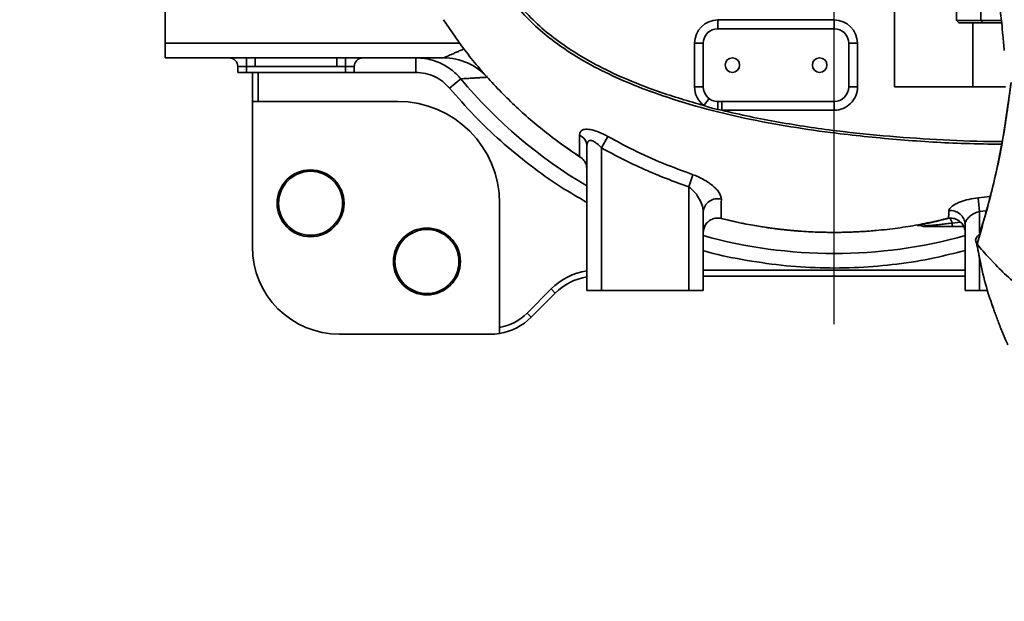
# Model space of a CAD drawing. Header units: millimetres. Extents: x -8713 to 3261, y -18743 to -8704.
# Tile 3 of 133: x -4505 to -4167, y -15244 to -15044. Entities that reach past the tile are written whole.
import ezdxf

# ---------------------------------------------------------------- set-up
doc = ezdxf.new("R2010")
doc.units = ezdxf.units.MM
doc.header["$LTSCALE"] = 10
doc.header["$PDSIZE"] = -1
doc.linetypes.add('CENTER', pattern=[50.8, 31.75, -6.35, 6.35, -6.35])
doc.linetypes.add('CENTER2', pattern=[1.125, 0.75, -0.125, 0.125, -0.125])
doc.layers.get('Defpoints').update_dxf_attribs({"true_color": 0x5e5e5e})
doc.layers.add('2细线层', color=4, linetype='Continuous', lineweight=13)
doc.layers.add('中心线层', color=1, linetype='CENTER')
doc.layers.add('细实线层', color=7, linetype='Continuous')
doc.dimstyles.new('ISO-25', dxfattribs={"dimscale": 20, "dimtxt": 4, "dimasz": 3.05, "dimexe": 3, "dimexo": 0.625, "dimtad": 1, "dimdec": 0, "dimtxsty": 'Standard', "dimcen": 2.5, "dimclrd": 1, "dimclre": 1, "dimclrt": 4, "dimadec": 1, "dimazin": 2, "dimtfac": 1, "dimtdec": 0, "dimtmove": 0, "dimatfit": 0, "dimfxl": 1, "dimarcsym": 0})

# ---------------------------------------------------------------- blocks, each defined once
blk = doc.blocks.new('*U86')
at = {"color": 0, "linetype": 'CENTER', "transparency": 16777216}
blk.add_line((0, -191.49), (0, -12.3), dxfattribs=at)
blk = doc.blocks.new('A$C478771F7')
at = {"layer": '细实线层', "linetype": 'Continuous', "lineweight": 35}
for p, q in [((-230, -95), (-230, -5.92)), ((20.69, -110), (20.69, -48.82)), ((42, -78), (42, -87.2)), ((50.37, -78), (50.37, -87.2)), ((-40, -87), (0, -87)), ((42, -87.2), (42.8, -88)), ((42, -87.2), (50, -87.2)), ((51.17, -88), (42.8, -88)), ((47.65, -88), (47.65, -110)), ((50, -87.2), (50.37, -87.2)), ((50.37, -87.2), (51.17, -88)), ((50.37, -87.2), (57.48, -87.2)), ((57.56, -88), (51.17, -88)), ((0, -90), (-40, -90)), ((-230, -95), (-230, -100)), ((-128.56, -95), (-230, -95)), ((-48, -110), (-48, -95)), ((-45, -95), (-48, -95)), ((-45, -95), (-45, -110)), ((-45, -95), (-45, -110)), ((5, -95), (5, -95)), ((5, -110), (5, -95)), ((5, -110), (5, -95)), ((8, -95), (5, -95)), ((8, -95), (8, -110)), ((-230, -100), (-134.24, -100)), ((-202, -103), (-202, -100)), ((-199, -100), (-199, -103)), ((-171, -103), (-171, -100)), ((-168, -103), (-168, -100)), ((-143.8, -100), (-143.8, -105)), ((-134.24, -100), (-134.24, -100)), ((-202, -103), (-205, -103)), ((-205, -105), (-205, -103)), ((-202, -103), (-202, -105)), ((-199, -103), (-202, -103)), ((-171, -103), (-199, -103)), ((-168, -103), (-171, -103)), ((-165, -103), (-168, -103)), ((-168, -105), (-168, -103)), ((-165, -103), (-165, -105)), ((-202, -105), (-205, -105)), ((-168, -105), (-202, -105)), ((-200, -105), (-200, -115)), ((-198, -115), (-198, -105)), ((-165, -105), (-168, -105)), ((-165, -105), (-143.8, -105)), ((-132.19, -110.42), (-128.36, -107.22)), ((-119.33, -106.67), (-117.32, -108.88)), ((-119.33, -106.67), (-119.33, -106.67)), ((-45, -110), (-48, -110)), ((5, -110), (5, -110)), ((8, -110), (5, -110)), ((20.69, -110), (47.65, -110)), ((47.65, -110), (58.87, -110)), ((60.86, -108.5), (58.25, -126.5)), ((-200, -115), (-198, -115)), ((-200, -115), (-200, -165)), ((-150, -115), (-198, -115)), ((-42.98, -114.02), (-44.76, -116.43)), ((-40, -115), (0, -115)), ((-38.67, -118), (-39.94, -117.77)), ((0, -118), (-38.67, -118)), ((-77.81, -127.03), (-80, -130.97)), ((-85, -180), (-85, -130.38)), ((-80, -130.97), (-80, -180)), ((-48.55, -140.17), (-50, -144.35)), ((-50, -180), (-50, -144.35)), ((49.5, -148.12), (53.6, -147.67)), ((50, -152.8), (49.5, -148.12)), ((-115, -192.7), (-115, -150)), ((-45, -152.92), (-45, -180)), ((-38.89, -155.2), (-38.81, -155.22)), ((38.56, -155.28), (38.88, -155.21)), ((52.24, -152.56), (50, -152.8)), ((50, -152.8), (50, -160.2)), ((40.56, -156.8), (43.3, -156.45)), ((45, -180), (45, -157.3)), ((48.7, -162.22), (48.73, -162.4)), ((50, -168.91), (50, -180)), ((53.48, -169), (53.38, -168.89)), ((53.48, -169), (54.97, -170.57)), ((-45, -173), (45, -173)), ((45, -175), (-45, -175)), ((-105.56, -187.73), (-97.27, -179.44)), ((-95.86, -180.86), (-104.14, -189.14)), ((-95.86, -180.86), (-97.27, -179.44)), ((-80, -180), (-85, -180)), ((-50, -180), (-80, -180)), ((-45, -180), (-50, -180)), ((50, -180), (45, -180)), ((52.76, -180), (50, -180)), ((-104.14, -189.14), (-105.56, -187.73)), ((-118.28, -195), (-170, -195))]:
    blk.add_line(p, q, dxfattribs=at)
at = {"layer": '细实线层', "linetype": 'Continuous', "lineweight": 35, "flags": 128}
for points in [[(-40, -90), (-40, -89.94), (-40, -89.77), (-40, -89.49), (-40, -89.12), (-40, -88.67), (-40, -88.15), (-40, -87.59), (-40, -87)], [(0, -90), (0, -89.94), (0, -89.77), (0, -89.49), (0, -89.12), (0, -88.67), (0, -88.15), (0, -87.59), (0, -87)], [(-38.67, -118), (-38.67, -117.41), (-38.67, -116.85), (-38.67, -116.33), (-38.67, -115.88), (-38.67, -115.51), (-38.67, -115.23), (-38.67, -115.06), (-38.67, -115)], [(0, -118), (0, -117.41), (0, -116.85), (0, -116.33), (0, -115.88), (0, -115.51), (0, -115.23), (0, -115.06), (0, -115)], [(-95.35, -128.55), (-91.02, -131.65), (-86.58, -134.62)], [(-38.86, -155.27), (-35.97, -155.96), (-30.99, -157.03)], [(31.28, -156.97), (31.63, -156.9), (38.85, -155.27)]]:
    blk.add_lwpolyline(points, dxfattribs=at)
at = {"layer": '细实线层', "linetype": 'Continuous', "lineweight": 35}
for centre, radius in [((-35, -102.5), 2.5), ((-5, -102.5), 2.5), ((-180, -150), 11.5), ((-180, -150), 11), ((-140, -170), 11.5), ((-140, -170), 11)]:
    blk.add_circle(centre, radius, dxfattribs=at)
for centre, radius, start, end in [((-40, -95), 8, 90, 179.9998), ((0, -95), 8, 0.0002, 90), ((-40, -95), 5, 90, 179.9998), ((0, -95), 5, 0.0002, 90), ((0, -95), 5, 0.0002, 90), ((-208, -103), 3, 0, 90), ((-162, -103), 3, 90, 180), ((-134.24, -120), 20, 41.7958, 89.9985), ((-134.24, -120), 20, 41.7908, 89.9997), ((-35, -102.5), 2.5, 90, 270), ((-5, -102.5), 2.5, 90, 270), ((0, 0), 167.26, 219.8725, 239.4558), ((-40, -110), 8, 179.9998, 233.4693), ((-40, -110), 5, 179.9998, 270), ((0, -110), 8, 270, 0.0002), ((0, -110), 5, 270, 0.0002), ((0, -110), 5, 270, 0.0002), ((-150, -150), 35, 0, 90), ((-74.44, -117.11), 34.5, 358.9099, 3.5066), ((-89.33, -130.51), 4.34, 1.6224, 65.0855), ((-40.13, -153.32), 4.89, 74.1393, 175.3508), ((40.08, -157.43), 4.92, 1.4747, 97.7752), ((37.83, -157.18), 2.75, 8.0243, 49.384), ((31.09, -156), 2, 248.5031, 270), ((44.18, -157.02), 3.63, 176.5205, 195.6528), ((0, 0), 167.26, 254.3924, 285.6076), ((-170, -165), 30, 180, 270), ((-81.72, -195), 22, 98.5855, 135), ((-81.72, -195), 20, 99.4516, 135), ((-118.28, -175), 18, 280.5131, 315), ((-118.28, -175), 20, 279.4516, 315), ((-118.28, -175), 20, 270, 279.4516)]:
    blk.add_arc(centre, radius, start, end, dxfattribs=at)
for points, knots in [([(54.01, -64.83), (54.3, -66.06), (54.83, -68.37), (55.49, -72.03), (56.02, -75.41), (56.42, -78.21), (56.71, -80.45), (56.97, -82.49), (57.26, -85.02), (57.62, -88.36), (58.04, -92.62), (58.3, -95.77), (58.45, -97.5)], [0, 0, 0, 0, 0.157897, 0.296513, 0.414815, 0.511915, 0.564697, 0.611761, 0.675845, 0.761369, 0.869122, 1, 1, 1, 1]), ([(57.55, -129.7), (53.37, -129.64), (41.77, -129.48), (22.78, -128.29), (2.8, -126.31), (-14.94, -123.8), (-30.43, -120.94), (-45.75, -117.25), (-59.33, -113.05), (-71.18, -108.53), (-81.3, -103.84), (-90.21, -98.73), (-97.88, -93.31), (-104.31, -87.74), (-108.2, -83.47), (-110.01, -81.17), (-110.07, -81.09)], [0, 0, 0, 0, 0.070004, 0.19422, 0.318313, 0.406141, 0.494085, 0.581939, 0.669644, 0.731852, 0.794113, 0.856225, 0.903611, 0.951087, 0.99836, 1, 1, 1, 1]), ([(-109.33, -80.52), (-109.27, -80.59), (-107.48, -82.86), (-103.64, -87.08), (-97.29, -92.59), (-89.7, -97.95), (-80.86, -103.04), (-70.81, -107.7), (-58.81, -112.34), (-50.01, -114.9), (-44.76, -116.43)], [0, 0, 0, 0, 0.003855, 0.115345, 0.227314, 0.339073, 0.48639, 0.634059, 0.781605, 1, 1, 1, 1]), ([(-87.51, -133.95), (-89.85, -132.36), (-96.23, -128.05), (-106.01, -120.13), (-116.5, -109.98), (-126.1, -98.94), (-131.6, -90.91), (-134.35, -86.89)], [0, 0, 0, 0, 0.127012, 0.345259, 0.563506, 0.781753, 1, 1, 1, 1]), ([(-127.19, -96.93), (-127.43, -97.03), (-128.1, -97.32), (-129.2, -97.79), (-130.42, -98.32), (-131.5, -98.79), (-132.43, -99.2), (-133.19, -99.54), (-133.77, -99.79), (-134.15, -99.96), (-134.21, -99.99), (-134.24, -100)], [0, 0, 0, 0, 0.083119, 0.234468, 0.387232, 0.520526, 0.634934, 0.747504, 0.843382, 0.925852, 1, 1, 1, 1]), ([(-143.8, -100), (-142.79, -100.04), (-140.84, -100.13), (-138.08, -100.77), (-135.64, -101.67), (-133.36, -102.86), (-131.34, -104.26), (-129.65, -105.76), (-128.76, -106.78), (-128.36, -107.22)], [0, 0, 0, 0, 0.171489, 0.332468, 0.480756, 0.614881, 0.770275, 0.898506, 1, 1, 1, 1]), ([(-143.8, -105), (-142.69, -105.07), (-140.49, -105.21), (-137.35, -106.34), (-134.48, -108.02), (-132.95, -109.62), (-132.19, -110.42)], [0, 0, 0, 0, 0.250724, 0.500061, 0.749342, 1, 1, 1, 1]), ([(-128.36, -107.22), (-127.59, -107.18), (-126.06, -107.09), (-124.18, -106.97), (-122.59, -106.87), (-121.31, -106.79), (-120.32, -106.73), (-119.63, -106.69), (-119.43, -106.68), (-119.33, -106.67)], [0, 0, 0, 0, 0.147107, 0.290427, 0.430802, 0.572555, 0.716531, 0.859009, 1, 1, 1, 1]), ([(-119.45, -106.23), (-119.44, -106.27), (-119.39, -106.45), (-119.35, -106.6), (-119.33, -106.65), (-119.33, -106.67)], [0, 0, 0, 0, 0.125902, 0.578086, 1, 1, 1, 1]), ([(-85, -149.7), (-87.99, -147.97), (-94.75, -144.07), (-104.66, -136.98), (-114.63, -128.76), (-123.89, -119.93), (-129.42, -113.59), (-132.19, -110.42)], [0, 0, 0, 0, 0.167576, 0.379351, 0.591118, 0.795561, 1, 1, 1, 1]), ([(60.82, -108.5), (59.99, -114.72), (58.33, -127.22), (54.66, -144.58), (51.46, -155.57), (50.03, -160.47)], [0, 0, 0, 0, 0.353843, 0.711855, 1, 1, 1, 1]), ([(-39.94, -117.77), (-40.72, -117.61), (-42.36, -117.27), (-43.94, -116.72), (-44.76, -116.43)], [0, 0, 0, 0, 0.477001, 1, 1, 1, 1]), ([(-38.67, -118), (-35.42, -118.76), (-28.93, -120.28), (-15.8, -122.78), (0.2, -125.16), (19.1, -127.11), (37.5, -128.23), (50.39, -128.81), (57.14, -128.79), (57.75, -128.78)], [0, 0, 0, 0, 0.1029014, 0.2058071, 0.4123357, 0.6019775, 0.7916983, 0.9813791, 1, 1, 1, 1]), ([(-87.51, -126.58), (-87.5, -126.43), (-87.47, -125.85), (-87.07, -125.05), (-85.85, -124.48), (-83.82, -124.56), (-81.96, -125.12), (-79.94, -125.92), (-78.83, -126.5), (-77.81, -127.03)], [0, 0, 0, 0, 0.059304, 0.2288, 0.39267, 0.576411, 0.769202, 0.789028, 1, 1, 1, 1]), ([(-87.51, -133.95), (-87.51, -132.62), (-87.5, -130.16), (-87.51, -127.7), (-87.51, -126.58)], [0, 0, 0, 0, 0.542885, 1, 1, 1, 1]), ([(-80, -130.97), (-80.51, -130.44), (-81.3, -129.62), (-82.38, -128.86), (-83.13, -128.49), (-83.69, -128.37), (-84.23, -128.44), (-84.53, -128.66), (-84.85, -129.15), (-84.98, -129.7), (-85, -130.24), (-85, -130.38)], [0, 0, 0, 0, 0.2347038, 0.3636149, 0.4442161, 0.5456016, 0.6086445, 0.7263546, 0.760038, 0.9343593, 1, 1, 1, 1]), ([(-77.81, -127.03), (-74.87, -128.61), (-68.7, -131.94), (-58.93, -136.35), (-52.01, -138.9), (-48.55, -140.17)], [0, 0, 0, 0, 0.311508, 0.655142, 1, 1, 1, 1]), ([(58.25, -126.5), (57.03, -132.77), (54.57, -145.42), (50.94, -157.78), (49.1, -164)], [0, 0, 0, 0, 0.496089, 1, 1, 1, 1]), ([(-50, -144.35), (-52.57, -143.42), (-57.71, -141.57), (-65.27, -138.37), (-72.73, -134.89), (-77.58, -132.28), (-80, -130.97)], [0, 0, 0, 0, 0.249089, 0.498172, 0.749089, 1, 1, 1, 1]), ([(-87.25, -134.11), (-87.29, -134.09), (-87.38, -134.04), (-87.46, -133.98), (-87.51, -133.95)], [0, 0, 0, 0, 0.43833, 1, 1, 1, 1]), ([(-87.25, -134.11), (-86.81, -134.47), (-85.95, -135.14), (-85.51, -136.12), (-85.3, -136.59)], [0, 0, 0, 0, 0.521545, 1, 1, 1, 1]), ([(-85.3, -136.59), (-85.15, -137.15), (-85, -137.71), (-85, -138.29), (-85, -138.29)], [0, 0, 0, 0, 0.988502, 1, 1, 1, 1]), ([(-48.55, -140.17), (-47.97, -140.39), (-46.83, -140.82), (-45.09, -141.68), (-43.39, -142.68), (-41.86, -143.82), (-40.62, -144.97), (-39.63, -146.17), (-38.93, -147.41), (-38.84, -148.22), (-38.79, -148.62)], [0, 0, 0, 0, 0.104351, 0.208789, 0.338011, 0.467328, 0.590082, 0.712844, 0.856472, 1, 1, 1, 1]), ([(-45, -152.92), (-45.1, -152.08), (-45.29, -150.49), (-46.52, -148.05), (-48.04, -145.94), (-49.41, -144.83), (-50, -144.35)], [0, 0, 0, 0, 0.290692, 0.545076, 0.805143, 1, 1, 1, 1]), ([(-38.79, -148.62), (-38.81, -150.13), (-38.83, -152.38), (-38.88, -154.51), (-38.89, -155.2), (-38.89, -155.2)], [0, 0, 0, 0, 0.669096, 0.99993, 1, 1, 1, 1]), ([(39.41, -152.55), (39.48, -152.3), (39.64, -151.69), (40.97, -150.61), (43.28, -149.5), (46.19, -148.6), (48.4, -148.28), (49.5, -148.12)], [0, 0, 0, 0, 0.149469, 0.373378, 0.587149, 0.793223, 1, 1, 1, 1]), ([(-44.61, -158.15), (-44.55, -158.02), (-44.27, -157.39), (-43.52, -156.39), (-42.15, -155.45), (-40.53, -154.98), (-39.44, -155.13), (-38.89, -155.2)], [0, 0, 0, 0, 0.061702, 0.298756, 0.532178, 0.766109, 1, 1, 1, 1]), ([(32.01, -156.76), (30.94, -156.98), (28.77, -157.41), (25.34, -157.99), (21.8, -158.52), (18.15, -158.98), (14.93, -159.31), (12.28, -159.53), (10.08, -159.69), (7.87, -159.81), (5.57, -159.91), (3.41, -159.97), (1.12, -160), (-1.06, -160), (-3.4, -159.97), (-5.91, -159.9), (-8.86, -159.77), (-11.39, -159.6), (-13.31, -159.45), (-14.58, -159.34), (-15.84, -159.22), (-17.1, -159.09), (-18.35, -158.95), (-19.59, -158.8), (-20.78, -158.65), (-22.04, -158.48), (-23.55, -158.26), (-25.55, -157.95), (-28.11, -157.52), (-30.62, -157.05), (-32.9, -156.59), (-34.8, -156.17), (-36.77, -155.72), (-38.11, -155.39), (-38.81, -155.22)], [0, 0, 0, 0, 0.04716, 0.095474, 0.145781, 0.197328, 0.250057, 0.281364, 0.308913, 0.342544, 0.374065, 0.405461, 0.433472, 0.46994, 0.49684, 0.531887, 0.575083, 0.620489, 0.638313, 0.656082, 0.673797, 0.691456, 0.70906, 0.726609, 0.744104, 0.759288, 0.779756, 0.808109, 0.844347, 0.888471, 0.915264, 0.941792, 0.970037, 1, 1, 1, 1]), ([(28.88, -157.59), (28.92, -157.58), (29.05, -157.54), (29.63, -157.41), (30.61, -157.19), (31.87, -156.92), (33.36, -156.59), (35.5, -156.11), (37.42, -155.65), (38.77, -155.31), (38.85, -155.29)], [0, 0, 0, 0, 0.061835, 0.210978, 0.350057, 0.489084, 0.618322, 0.747517, 0.98453, 1, 1, 1, 1]), ([(32.01, -156.76), (33.08, -156.54), (35.33, -156.07), (37.44, -155.56), (38.56, -155.28)], [0, 0, 0, 0, 0.470391, 1, 1, 1, 1]), ([(38.88, -155.21), (38.99, -155.18), (39.14, -155.15), (39.3, -155.13), (39.33, -155.12)], [0, 0, 0, 0, 0.779727, 1, 1, 1, 1]), ([(39.33, -155.12), (39.33, -155.12), (39.35, -154.41), (39.38, -153.48), (39.41, -152.55)], [0, 0, 0, 0, 0.007928, 1, 1, 1, 1]), ([(45, -160.08), (45, -160.07), (45, -159.47), (44.78, -158.31), (43.91, -156.81), (42.61, -155.71), (41.02, -155.06), (39.9, -155.1), (39.33, -155.12)], [0, 0, 0, 0, 0.003756, 0.212129, 0.409918, 0.606816, 0.803404, 1, 1, 1, 1]), ([(50, -152.8), (49.44, -152.96), (48.3, -153.29), (46.86, -154.21), (45.74, -155.32), (45.1, -156.41), (45.03, -157.05), (45, -157.3)], [0, 0, 0, 0, 0.190498, 0.390858, 0.609253, 0.844086, 1, 1, 1, 1]), ([(-45, -160.08), (-45, -160.07), (-45, -159.41), (-44.8, -158.78), (-44.61, -158.15)], [0, 0, 0, 0, 0.010817, 1, 1, 1, 1]), ([(28.88, -157.68), (28.83, -157.68), (28.62, -157.7), (28.6, -157.67), (28.81, -157.61), (28.88, -157.59)], [0, 0, 0, 0, 0.162512, 0.709385, 1, 1, 1, 1]), ([(29.22, -157.65), (29.22, -157.65), (29, -157.68), (28.94, -157.68), (28.88, -157.68)], [0, 0, 0, 0, 0.036796, 1, 1, 1, 1]), ([(29.22, -157.64), (29.22, -157.64), (29.21, -157.64), (29.31, -157.64), (29.56, -157.65), (29.93, -157.7), (30.21, -157.82), (30.35, -157.87)], [0, 0, 0, 0, 0.169544, 0.429975, 0.621996, 0.80826, 1, 1, 1, 1]), ([(30.36, -157.85), (30.35, -157.85), (30.28, -157.85), (30.51, -157.83), (31.07, -157.78), (32.04, -157.7), (33.31, -157.59), (34.87, -157.44), (36.61, -157.26), (38.53, -157.05), (39.87, -156.89), (40.56, -156.8)], [0, 0, 0, 0, 0.018681, 0.144583, 0.274232, 0.398248, 0.526161, 0.645067, 0.76784, 0.881854, 1, 1, 1, 1]), ([(40.68, -158), (40.32, -158), (39.35, -158), (37.84, -158), (35.64, -158), (33.32, -158), (31.45, -158), (31.21, -158), (31.1, -158)], [0, 0, 0, 0, 0.069755, 0.184397, 0.299101, 0.533855, 0.7686, 1, 1, 1, 1]), ([(44.44, -158), (44.12, -158), (42.89, -158), (41.62, -158), (40.68, -158)], [0, 0, 0, 0, 0.2628365, 1, 1, 1, 1]), ([(49.1, -164), (48.86, -163.55), (48.39, -162.65), (48.89, -161.48), (49.92, -160.77), (50.26, -160.54)], [0, 0, 0, 0, 0.400646, 0.801293, 1, 1, 1, 1]), ([(48.95, -163.58), (49.13, -164.56), (49.53, -166.84), (50.06, -169.32), (50.4, -170.77), (50.45, -170.96)], [0, 0, 0, 0, 0.394097, 0.920092, 1, 1, 1, 1]), ([(49.1, -164), (49.65, -167.06), (50.74, -173.15), (52.67, -180.32), (54.13, -184.36), (54.54, -185.5)], [0, 0, 0, 0, 0.419174, 0.835979, 1, 1, 1, 1]), ([(53.38, -168.89), (52.62, -168.07), (51.08, -166.38), (49.77, -164.81), (49.1, -164)], [0, 0, 0, 0, 0.487227, 1, 1, 1, 1]), ([(45, -166.2), (41.5, -167.1), (33.77, -169.09), (21.57, -171.03), (8.43, -172.21), (-4.86, -172.34), (-18.29, -171.46), (-31.64, -169.41), (-40.58, -167.63), (-44.95, -166.26), (-45, -166.25)], [0, 0, 0, 0, 0.11921, 0.262784, 0.406353, 0.553442, 0.700526, 0.849204, 0.998345, 1, 1, 1, 1]), ([(62.43, -177.76), (61.57, -176.97), (59.81, -175.38), (57.31, -172.97), (55.76, -171.38), (54.97, -170.57)], [0, 0, 0, 0, 0.319757, 0.652443, 1, 1, 1, 1]), ([(53.75, -183.27), (53.81, -183.47), (54.08, -184.35), (54.3, -184.97), (54.46, -185.45)], [0, 0, 0, 0, 0.2319861, 1, 1, 1, 1]), ([(54.46, -185.45), (54.64, -185.94), (54.98, -186.91), (55.61, -188.62), (56.31, -190.48), (57.1, -192.5), (57.98, -194.66), (58.86, -196.75), (59.47, -198.1), (59.74, -198.69)], [0, 0, 0, 0, 0.160123, 0.310914, 0.455327, 0.596841, 0.73917, 0.885902, 1, 1, 1, 1]), ([(-115, -194.73), (-115, -194.71), (-115, -194.66), (-115, -194.32), (-115, -193.82), (-115, -193.24), (-115, -192.86), (-115, -192.7)], [0, 0, 0, 0, 0.21081, 0.421579, 0.633543, 0.848282, 1, 1, 1, 1])]:
    blk.add_open_spline(points, degree=3, knots=knots, dxfattribs=at)
at = {"linetype": 'CENTER'}
blk.add_blockref('*U86', (0, 0), dxfattribs=at)
blk = doc.blocks.new('*D247')
at = {"layer": 'Defpoints', "color": 0, "linetype": 'CENTER2', "lineweight": 20, "transparency": 16777216}
for p in [(-4225.11, -14957.2), (-3754.3, -15116.99)]:
    blk.add_point(p, dxfattribs=at)
at = {"layer": '中心线层', "color": 1, "linetype": 'CENTER2', "lineweight": -2, "transparency": 16777216}
for p, q in [((-4225.11, -14957.2), (-3754.3, -15116.99)), ((-3696.53, -15136.6), (-3406.13, -15235.16))]:
    blk.add_line(p, q, dxfattribs=at)
at = {"layer": '中心线层', "color": 1, "linetype": 'CENTER2', "lineweight": 20, "transparency": 16777216}
blk.add_solid([(-3693.26, -15126.97), (-3699.8, -15146.22), (-3754.3, -15116.99)], dxfattribs=at)
at = {"layer": '中心线层', "color": 4, "linetype": 'CENTER2', "lineweight": 20, "transparency": 16777216, "insert": (-3505.57, -15145.97), "char_height": 80, "attachment_point": 5, "rotation": 341.253}
blk.add_mtext('R497', dxfattribs=at)

msp = doc.modelspace()

# ---------------------------------------------------------------- linework, layer by layer
at = {"layer": '2细线层', "color": 4}
msp.add_circle((-4225.11, -14957.2), 497.19, dxfattribs=at)

# ---------------------------------------------------------------- block references
msp.add_blockref('A$C478771F7', (-4225.11, -14957.2))

# ---------------------------------------------------------------- dimensions: what is measured, and where the dimension line sits
at = {"layer": '中心线层', "linetype": 'CENTER2', "lineweight": 20}
dim = msp.add_radius_dim(center=(-4225.11, -14957.2), mpoint=(-3754.3, -15116.99), dimstyle='ISO-25', dxfattribs=at)
dim.commit()
dim.dimension.update_dxf_attribs({"geometry": '*D247', "text_midpoint": (-3522.45, -15195.68), "dimtype": 164})

doc.saveas('drawing.dxf')
